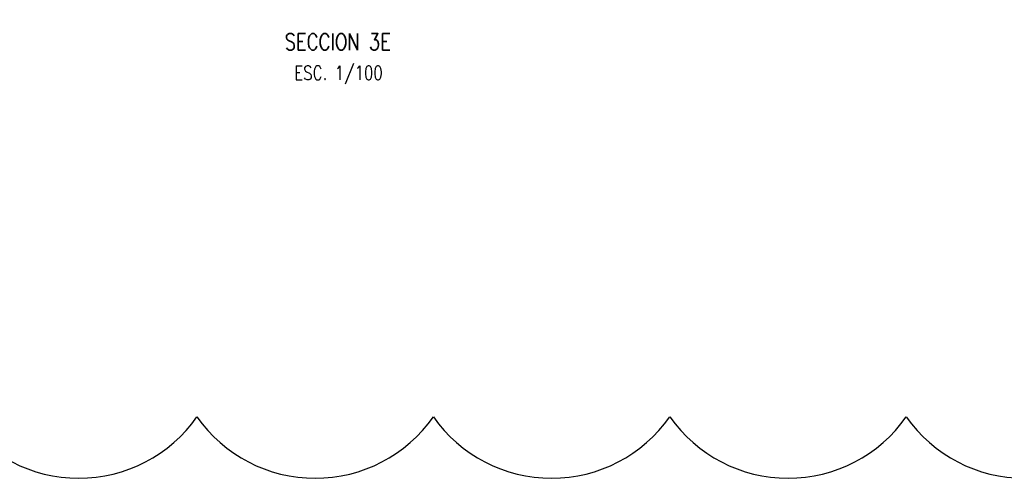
# Model space of a CAD drawing. Header units: metres. Extents: x 725561 to 725799, y 9150913 to 9151110.
# Tile 4 of 36: x 725600.14 to 725609.11, y 9150942.2 to 9150946.38. Entities that reach past the tile are written whole.
import ezdxf
from ezdxf.enums import TextEntityAlignment as Align

# ---------------------------------------------------------------- set-up
doc = ezdxf.new("R2010")
doc.units = ezdxf.units.M
for name, color, linetype in [('AIR.A3_NOTAS', 7, 'Continuous'), ('AIR.A3_SUB-TITULOS', 4, 'Continuous'), ('AIR.A3_TITULOS', 6, 'Continuous'), ('Layer3 (.10)', 3, 'Continuous')]:
    doc.layers.add(name, color=color, linetype=linetype)
doc.styles.add('AIR-Simplex.(0.80)', font='simplex.shx', dxfattribs={"width": 0.8})

# ---------------------------------------------------------------- blocks, each defined once
blk = doc.blocks.new('A1-T-PLANTA (2)')
at = {"layer": 'AIR.A3_NOTAS', "style": 'AIR-Simplex.(0.80)', "width": 0.8}
blk.add_attdef('NOTAS', text='', height=1.25, dxfattribs=at).set_placement((0.069, -2.7), align=Align.MIDDLE_CENTER)
at = {"layer": 'AIR.A3_SUB-TITULOS', "style": 'AIR-Simplex.(0.80)', "width": 0.8}
blk.add_attdef('SUBTÍTULO', text='', height=1.5, dxfattribs=at).set_placement((0, 0), align=Align.MIDDLE_CENTER)
at = {"layer": 'AIR.A3_TITULOS', "style": 'AIR-Simplex.(0.80)', "width": 0.8}
blk.add_attdef('TÍTULO', text='', height=1.75, dxfattribs=at).set_placement((0, 2.959), align=Align.MIDDLE_CENTER)

msp = doc.modelspace()

# ---------------------------------------------------------------- linework, layer by layer
at = {"layer": 'Layer3 (.10)'}
msp.add_lwpolyline([(725610.2106, 9150954.0455, 0.520567), (725608.0571, 9150954.0455, 0.520567), (725605.9037, 9150954.0455, 0.520567), (725603.7503, 9150954.0455, 0.520567), (725601.5968, 9150954.0455, 0.520567), (725599.4434, 9150954.0455, 0.520567), (725597.29, 9150954.0455, 0.520567), (725595.1366, 9150954.0455, 0.520567), (725593.1387, 9150953.8899, 0.520567), (725593.1387, 9150951.7364, 0.520567), (725593.1387, 9150949.583, 0.520567), (725593.1387, 9150947.4296, 0.520567), (725593.1387, 9150945.2762, 0.520567), (725593.1387, 9150942.7656, 0.520567), (725595.2922, 9150942.7656, 0.520567), (725597.4456, 9150942.7656, 0.520567), (725599.599, 9150942.7656, 0.520567), (725601.7524, 9150942.7656, 0.520567), (725603.9059, 9150942.7656, 0.520567), (725606.0593, 9150942.7656, 0.520567), (725608.2127, 9150942.7656, 0.520567), (725610.3662, 9150942.7656, 0.520567)], format="xyb", dxfattribs=at)

# ---------------------------------------------------------------- block references
at = {"color": 4}
ref = msp.add_blockref('A1-T-PLANTA (2)', (725603.0352, 9150946.2553), dxfattribs=dict(at, xscale=0.1, yscale=0.1, zscale=0.1))
ref.add_attrib('PLANTA', 'SECCION 3E', dxfattribs={"layer": 'AIR.A3_SUB-TITULOS', "height": 0.15, "style": 'AIR-Simplex.(0.80)', "width": 0.8}).set_placement((725603.0352, 9150946.2553), align=Align.TOP_CENTER)
ref.add_attrib('ESC. 1', 'ESC. 1/100', dxfattribs={"layer": 'AIR.A3_NOTAS', "height": 0.125, "style": 'AIR-Simplex.(0.80)', "width": 0.8}).set_placement((725603.0421, 9150945.96), align=Align.TOP_CENTER)

doc.saveas('drawing.dxf')
